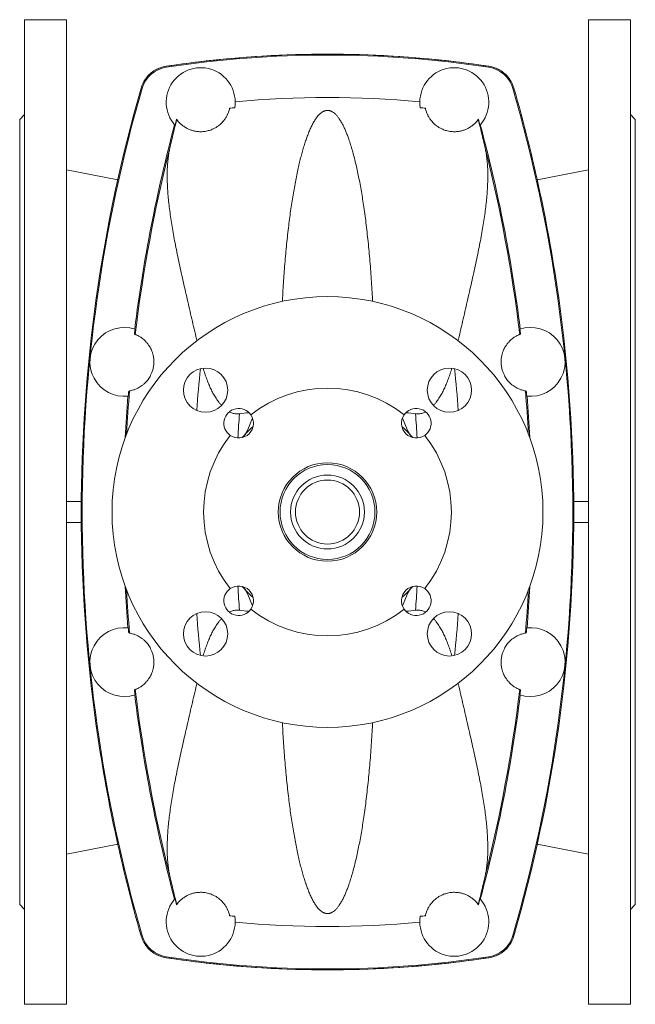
# Model space of a CAD drawing. Header units: millimetres. Extents: x -295 to 561, y 22 to 1351.
# Tile 1 of 5: x -295 to -45, y 22 to 422. Entities that reach past the tile are written whole.
import ezdxf

# ---------------------------------------------------------------- set-up
doc = ezdxf.new("R2010")
doc.units = ezdxf.units.MM

msp = doc.modelspace()

# ---------------------------------------------------------------- linework, layer by layer
at = {"color": 7, "linetype": 'Continuous', "lineweight": 15}
for p, q in [((-276.44, 421.58), (-293.44, 421.58)), ((-293.44, 21.58), (-293.44, 421.58)), ((-276.44, 421.58), (-276.44, 225.83)), ((-47.44, 421.58), (-64.44, 421.58)), ((-64.44, 421.58), (-64.44, 225.83)), ((-47.44, 421.58), (-47.44, 21.58)), ((-236, 402.65), (-236, 402.65)), ((-104.88, 402.65), (-104.88, 402.65)), ((-293.44, 383.08), (-295.44, 381.08)), ((-295.44, 62.08), (-295.44, 381.08)), ((-231.73, 381.15), (-231.68, 381.07)), ((-109.14, 381.15), (-109.2, 381.07)), ((-45.44, 381.08), (-47.44, 383.08)), ((-45.44, 381.08), (-45.44, 62.08)), ((-255.62, 356.54), (-276.44, 360.58)), ((-64.44, 360.58), (-85.26, 356.54)), ((-251.17, 270.71), (-250.83, 270.77)), ((-89.71, 270.71), (-90.05, 270.77)), ((-202.83, 255.04), (-200.88, 259.74)), ((-138.05, 255.04), (-140, 259.74)), ((-276.44, 225.83), (-276.44, 221.58)), ((-270.41, 225.83), (-276.44, 225.83)), ((-70.47, 225.83), (-64.44, 225.83)), ((-64.44, 225.83), (-64.44, 221.58)), ((-276.44, 217.33), (-276.44, 221.58)), ((-64.44, 217.33), (-64.44, 221.58)), ((-276.44, 21.58), (-276.44, 217.33)), ((-270.41, 217.33), (-276.44, 217.33)), ((-70.47, 217.33), (-64.44, 217.33)), ((-64.44, 21.58), (-64.44, 217.33)), ((-202.83, 188.12), (-200.88, 183.42)), ((-138.05, 188.12), (-140, 183.42)), ((-251.17, 172.45), (-250.83, 172.39)), ((-89.71, 172.45), (-90.05, 172.39)), ((-276.44, 82.58), (-255.62, 86.63)), ((-85.26, 86.63), (-64.44, 82.58)), ((-295.44, 62.08), (-293.44, 60.08)), ((-231.73, 62.01), (-231.68, 62.09)), ((-109.14, 62.01), (-109.2, 62.09)), ((-47.44, 60.08), (-45.44, 62.08)), ((-236, 40.52), (-236, 40.52)), ((-104.88, 40.52), (-104.88, 40.52)), ((-293.44, 21.58), (-276.44, 21.58)), ((-64.44, 21.58), (-47.44, 21.58))]:
    msp.add_line(p, q, dxfattribs=at)
at = {"color": 8, "linetype": 'Continuous', "lineweight": 0}
for p, q in [((-235.94, 402.26), (-236, 402.65)), ((-104.94, 402.26), (-104.88, 402.65)), ((-245.76, 393.64), (-246.14, 393.75)), ((-95.12, 393.64), (-94.74, 393.75)), ((-245.76, 49.52), (-246.14, 49.41)), ((-95.12, 49.52), (-94.74, 49.41)), ((-235.94, 40.9), (-236, 40.52)), ((-104.94, 40.9), (-104.88, 40.52))]:
    msp.add_line(p, q, dxfattribs=at)
at = {"color": 7, "linetype": 'Continuous', "lineweight": 15, "flags": 128}
for points in [[(-248.51, 293.73), (-248.7, 293.81), (-248.83, 293.86)], [(-92.37, 293.73), (-92.18, 293.81), (-92.05, 293.86)], [(-248.51, 149.43), (-248.7, 149.36), (-248.83, 149.31)], [(-92.37, 149.43), (-92.18, 149.36), (-92.05, 149.31)]]:
    msp.add_lwpolyline(points, dxfattribs=at)
at = {"color": 7, "linetype": 'Continuous', "lineweight": 15}
for centre, radius in [((-170.44, 221.58), 87.5), ((-219.94, 271.08), 9), ((-120.94, 271.08), 9), ((-170.44, 221.58), 20), ((-170.44, 221.58), 19.27), ((-170.44, 221.58), 15), ((-170.44, 221.58), 13), ((-219.94, 172.08), 9), ((-120.94, 172.08), 9)]:
    msp.add_circle(centre, radius, dxfattribs=at)
for centre, radius, start, end in [((-170.44, -30.42), 438, 90, 98.608), ((-170.44, -30.42), 437.61, 81.392, 98.608), ((-170.44, -30.42), 438, 81.392, 90), ((-234.12, 390.29), 12.11, 98.608, 163.9309), ((-234.12, 390.29), 12.5, 98.608, 120.4972), ((-221.94, 388.08), 14, 350.739, 221.7528), ((-118.94, 388.08), 14, 318.2472, 189.261), ((-106.75, 390.29), 12.11, 16.0691, 81.392), ((-106.75, 390.29), 12.5, 59.5028, 81.392), ((351.56, 221.58), 621.61, 163.93095, 196.06905), ((-692.44, 221.58), 621.61, 343.93095, 16.06905), ((-170.44, -30.42), 420.37, 84.8819, 95.1181), ((-170.44, -30.42), 417.95, 95.1728, 95.4577), ((-170.44, -30.42), 417.95, 84.5423, 84.8272), ((351.56, 221.58), 604.73, 164.70029, 164.93504), ((-692.44, 221.58), 604.73, 15.06496, 15.29971), ((351.56, 221.58), 604.88, 164.92569, 172.9393), ((-692.44, 221.58), 604.88, 7.0607, 15.07431), ((-252.94, 282.58), 14, 71.8774, 276.5981), ((-87.94, 282.58), 14, 263.4019, 108.1226), ((351.56, 221.58), 604.73, 172.94198, 173.13576), ((-692.44, 221.58), 604.73, 6.86424, 7.05802), ((351.56, 221.58), 604.88, 175.53628, 177.13787), ((351.56, 221.58), 604.73, 175.33983, 175.53361), ((-170.44, 221.58), 50.3, 51.745, 128.255), ((-692.44, 221.58), 604.73, 4.46639, 4.66017), ((-692.44, 221.58), 604.88, 2.86213, 4.46372), ((-206.5, 257.64), 6, 34.9394, 235.0606), ((-206.5, 257.64), 6, 235.0606, 34.9394), ((-170.44, -30.42), 294.07, 96.218, 96.986), ((-134.38, 257.64), 6, 145.0606, 304.9394), ((-134.38, 257.64), 6, 304.9394, 145.0606), ((-170.44, -30.42), 294.07, 83.014, 83.782), ((-170.44, 221.58), 46, 131.0759, 138.9241), ((-170.44, 221.58), 46, 41.0759, 48.9241), ((-170.44, 221.58), 50.3, 141.745, 218.255), ((-210.22, 258.1), 8, 317.4472, 337.5), ((-130.66, 258.1), 8, 202.5, 222.5528), ((-170.44, 221.58), 50.3, 321.745, 38.255), ((351.56, 221.58), 604.88, 182.86213, 184.46372), ((-206.5, 185.52), 6, 124.9394, 325.0606), ((-206.5, 185.52), 6, 325.0606, 124.9394), ((-170.44, 221.58), 46, 221.0759, 228.9241), ((-210.22, 185.06), 8, 22.5, 42.5528), ((-134.38, 185.52), 6, 55.0606, 214.9394), ((-170.44, 221.58), 46, 311.0759, 318.9241), ((-134.38, 185.52), 6, 214.9394, 55.0606), ((-130.66, 185.06), 8, 137.4472, 157.5), ((-692.44, 221.58), 604.88, 355.53628, 357.13787), ((-170.44, 473.58), 294.07, 263.014, 263.782), ((-170.44, 221.58), 50.3, 231.745, 308.255), ((-170.44, 473.58), 294.07, 276.218, 276.986), ((-252.94, 160.58), 14, 83.4019, 288.1226), ((351.56, 221.58), 604.73, 184.46639, 184.66017), ((-87.94, 160.58), 14, 251.8774, 96.5981), ((-692.44, 221.58), 604.73, 355.33983, 355.53361), ((351.56, 221.58), 604.73, 186.86424, 187.05802), ((-692.44, 221.58), 604.73, 352.94198, 353.13576), ((351.56, 221.58), 604.88, 187.0607, 195.07431), ((-692.44, 221.58), 604.88, 344.92569, 352.9393), ((-221.94, 55.08), 14, 138.2472, 9.261), ((351.56, 221.58), 604.73, 195.06496, 195.29971), ((-118.94, 55.08), 14, 170.739, 41.7528), ((-692.44, 221.58), 604.73, 344.70029, 344.93504), ((-170.44, 473.58), 417.95, 264.5423, 264.8272), ((-170.44, 473.58), 417.95, 275.1728, 275.4577), ((-170.44, 473.58), 420.37, 264.8819, 275.1181), ((-234.12, 52.87), 12.11, 196.0691, 261.392), ((-106.75, 52.87), 12.11, 278.608, 343.9309), ((-234.12, 52.87), 12.5, 239.5028, 261.392), ((-170.44, 473.58), 438, 261.392, 270), ((-170.44, 473.58), 437.61, 261.392, 278.608), ((-170.44, 473.58), 438, 270, 278.608), ((-106.75, 52.87), 12.5, 278.608, 300.4972)]:
    msp.add_arc(centre, radius, start, end, dxfattribs=at)
at = {"color": 8, "linetype": 'Continuous', "lineweight": 0}
for centre, radius, start, end in [((351.56, 221.58), 604.39, 165.79517, 173.14362), ((-692.44, 221.58), 604.39, 6.85638, 14.20483), ((351.56, 221.58), 576.58, 174.20277, 175.89714), ((-692.44, 221.58), 576.58, 4.10286, 5.79723), ((351.56, 221.58), 604.39, 175.33197, 176.9954), ((-692.44, 221.58), 604.39, 3.0046, 4.66803), ((351.56, 221.58), 559.19, 175.91, 176.9174), ((-692.44, 221.58), 559.19, 3.0826, 4.09), ((351.56, 221.58), 604.39, 183.0046, 184.66803), ((351.56, 221.58), 559.19, 183.0826, 184.09), ((-692.44, 221.58), 559.19, 355.91, 356.9174), ((-692.44, 221.58), 604.39, 355.33197, 356.9954), ((351.56, 221.58), 576.58, 184.10286, 185.79723), ((-692.44, 221.58), 576.58, 354.20277, 355.89714), ((351.56, 221.58), 604.39, 186.85638, 194.20483), ((-692.44, 221.58), 604.39, 345.79517, 353.14362)]:
    msp.add_arc(centre, radius, start, end, dxfattribs=at)
at = {"color": 7, "linetype": 'Continuous', "lineweight": 15}
for points, knots in [([(-236, 402.65), (-231.52, 403.33), (-227.03, 403.93), (-205.26, 406.54), (-187.86, 407.58), (-170.44, 407.58)], [0.7420073, 0.7420073, 0.7420073, 0.7420073, 0.7952181, 0.7952181, 1, 1, 1, 1]), ([(-104.88, 402.65), (-109.36, 403.33), (-113.84, 403.93), (-135.62, 406.54), (-153.02, 407.58), (-170.44, 407.58)], [0.7420073, 0.7420073, 0.7420073, 0.7420073, 0.7952181, 0.7952181, 1, 1, 1, 1]), ([(-246.14, 393.75), (-245.77, 395.01), (-245.22, 396.18), (-244.35, 397.49), (-244.17, 397.74), (-243.98, 397.98)], [0.68461516, 0.68461516, 0.68461516, 0.68461516, 0.7000316, 0.7000316, 0.70373851, 0.70373851, 0.70373851, 0.70373851]), ([(-70.44, 221.58), (-70.44, 250.66), (-72.48, 279.73), (-80.61, 337.31), (-86.69, 365.81), (-94.74, 393.75)], [0, 0, 0, 0, 0.5, 0.5, 1, 1, 1, 1]), ([(-210.19, 385.64), (-210.29, 385.16), (-210.43, 384.63), (-210.74, 383.76), (-210.86, 383.45), (-211.16, 382.8), (-211.32, 382.47), (-211.72, 381.77), (-211.95, 381.41), (-212.5, 380.66), (-212.81, 380.27), (-213.38, 379.66), (-213.59, 379.46), (-214.04, 379.04), (-214.29, 378.83), (-214.83, 378.41), (-215.12, 378.2), (-215.79, 377.77), (-216.15, 377.56), (-216.98, 377.15), (-217.44, 376.94), (-218.2, 376.67), (-218.47, 376.59), (-219.04, 376.43), (-219.34, 376.36), (-219.96, 376.24), (-220.27, 376.19), (-220.91, 376.12), (-221.23, 376.1), (-221.85, 376.08), (-222.15, 376.08), (-222.73, 376.1), (-223.01, 376.13), (-223.54, 376.19), (-223.79, 376.22), (-224.28, 376.31), (-224.5, 376.36), (-224.94, 376.46), (-225.15, 376.52), (-225.55, 376.63), (-225.74, 376.7), (-226.28, 376.89), (-226.62, 377.03), (-227.23, 377.31), (-227.51, 377.45), (-228.3, 377.89), (-228.76, 378.2), (-229.56, 378.8), (-229.9, 379.1), (-230.83, 379.98), (-231.3, 380.54), (-231.68, 381.07)], [0, 0, 0, 0, 0.125, 0.125, 0.1875, 0.1875, 0.25, 0.25, 0.3125, 0.3125, 0.375, 0.375, 0.40625, 0.40625, 0.4375, 0.4375, 0.46875, 0.46875, 0.5, 0.5, 0.53125, 0.53125, 0.546875, 0.546875, 0.5625, 0.5625, 0.578125, 0.578125, 0.59375, 0.59375, 0.609375, 0.609375, 0.625, 0.625, 0.640625, 0.640625, 0.65625, 0.65625, 0.671875, 0.671875, 0.6875, 0.6875, 0.71875, 0.71875, 0.75, 0.75, 0.8125, 0.8125, 0.875, 0.875, 1, 1, 1, 1]), ([(-152.12, 307.12), (-152.17, 308.02), (-152.28, 310.36), (-152.51, 314.09), (-152.8, 318.3), (-153.12, 322.44), (-153.47, 326.49), (-153.85, 330.46), (-154.26, 334.34), (-154.7, 338.13), (-155.17, 341.82), (-155.66, 345.31), (-156.16, 348.63), (-156.68, 351.78), (-157.22, 354.81), (-157.79, 357.74), (-158.38, 360.57), (-159, 363.3), (-159.65, 365.92), (-160.33, 368.43), (-161.04, 370.8), (-161.72, 372.87), (-162.37, 374.65), (-162.98, 376.19), (-163.62, 377.65), (-164.3, 379.04), (-165.03, 380.35), (-165.77, 381.48), (-166.41, 382.32), (-166.92, 382.89), (-167.38, 383.35), (-167.9, 383.79), (-168.41, 384.13), (-168.8, 384.33), (-169.07, 384.46), (-169.36, 384.56), (-169.65, 384.64), (-169.93, 384.7), (-170.17, 384.72), (-170.41, 384.73), (-170.73, 384.72), (-171.05, 384.68), (-171.32, 384.62), (-171.6, 384.53), (-171.88, 384.43), (-172.26, 384.25), (-172.75, 383.95), (-173.31, 383.53), (-173.84, 383.02), (-174.39, 382.41), (-174.98, 381.66), (-175.68, 380.61), (-176.44, 379.31), (-177.23, 377.73), (-177.97, 376.04), (-178.66, 374.25), (-179.33, 372.36), (-179.98, 370.35), (-180.6, 368.22), (-181.2, 366), (-181.78, 363.68), (-182.36, 361.19), (-182.93, 358.51), (-183.5, 355.63), (-184.04, 352.65), (-184.56, 349.55), (-185.06, 346.35), (-185.54, 343.05), (-185.99, 339.64), (-186.42, 336.08), (-186.83, 332.36), (-187.22, 328.47), (-187.59, 324.48), (-187.91, 320.5), (-188.2, 316.55), (-188.46, 312.63), (-188.64, 309.49), (-188.73, 307.63), (-188.76, 307.13)], [0, 0, 0, 0, 0.01166, 0.030517, 0.049683, 0.068856, 0.08803, 0.107195, 0.126629, 0.146072, 0.165514, 0.184949, 0.203245, 0.221551, 0.239861, 0.258168, 0.276464, 0.295125, 0.313799, 0.332476, 0.351149, 0.369811, 0.383913, 0.398017, 0.412119, 0.42629, 0.440464, 0.454633, 0.465628, 0.471134, 0.476639, 0.484106, 0.489287, 0.491464, 0.493651, 0.495255, 0.496882, 0.498305, 0.499014, 0.49975, 0.500987, 0.502416, 0.503678, 0.504971, 0.507098, 0.509228, 0.513579, 0.520367, 0.527164, 0.53396, 0.544251, 0.554543, 0.570817, 0.5871, 0.603387, 0.619673, 0.635949, 0.6525, 0.669058, 0.685619, 0.702177, 0.718728, 0.736911, 0.755102, 0.773292, 0.791476, 0.809659, 0.82785, 0.84604, 0.864224, 0.883343, 0.90247, 0.921597, 0.940716, 0.958297, 0.975884, 0.993471, 1, 1, 1, 1]), ([(-130.69, 385.64), (-130.59, 385.16), (-130.45, 384.63), (-130.14, 383.76), (-130.01, 383.45), (-129.72, 382.8), (-129.55, 382.47), (-129.15, 381.77), (-128.92, 381.41), (-128.38, 380.66), (-128.06, 380.27), (-127.49, 379.66), (-127.29, 379.46), (-126.83, 379.04), (-126.59, 378.83), (-126.05, 378.41), (-125.75, 378.2), (-125.09, 377.77), (-124.72, 377.56), (-123.9, 377.15), (-123.44, 376.94), (-122.67, 376.67), (-122.41, 376.59), (-121.84, 376.43), (-121.53, 376.36), (-120.92, 376.24), (-120.6, 376.19), (-119.97, 376.12), (-119.65, 376.1), (-119.03, 376.08), (-118.73, 376.08), (-118.15, 376.1), (-117.87, 376.13), (-117.34, 376.19), (-117.08, 376.22), (-116.6, 376.31), (-116.37, 376.36), (-115.94, 376.46), (-115.73, 376.52), (-115.33, 376.63), (-115.14, 376.7), (-114.59, 376.89), (-114.26, 377.03), (-113.65, 377.31), (-113.37, 377.45), (-112.57, 377.89), (-112.12, 378.2), (-111.32, 378.8), (-110.97, 379.1), (-110.05, 379.98), (-109.58, 380.54), (-109.2, 381.07)], [0, 0, 0, 0, 0.125, 0.125, 0.1875, 0.1875, 0.25, 0.25, 0.3125, 0.3125, 0.375, 0.375, 0.40625, 0.40625, 0.4375, 0.4375, 0.46875, 0.46875, 0.5, 0.5, 0.53125, 0.53125, 0.546875, 0.546875, 0.5625, 0.5625, 0.578125, 0.578125, 0.59375, 0.59375, 0.609375, 0.609375, 0.625, 0.625, 0.640625, 0.640625, 0.65625, 0.65625, 0.671875, 0.671875, 0.6875, 0.6875, 0.71875, 0.71875, 0.75, 0.75, 0.8125, 0.8125, 0.875, 0.875, 1, 1, 1, 1]), ([(-234.35, 369.89), (-233.79, 372.27), (-233.29, 374.39), (-232.39, 378.11), (-232, 379.72), (-231.68, 381.07)], [0, 0, 0, 0, 0.5, 0.5, 1, 1, 1, 1]), ([(-106.52, 369.89), (-107.08, 372.27), (-107.59, 374.39), (-108.49, 378.11), (-108.88, 379.72), (-109.2, 381.07)], [0, 0, 0, 0, 0.5, 0.5, 1, 1, 1, 1]), ([(-223.48, 291.14), (-223.53, 291.36), (-223.9, 292.99), (-224.59, 295.96), (-225.54, 300.06), (-226.48, 304.09), (-227.4, 308.05), (-228.3, 311.94), (-229.18, 315.81), (-230.04, 319.67), (-230.86, 323.51), (-231.64, 327.26), (-232.35, 330.86), (-232.99, 334.31), (-233.57, 337.63), (-234.07, 340.85), (-234.51, 343.98), (-234.88, 347.03), (-235.17, 349.97), (-235.39, 352.82), (-235.52, 355.63), (-235.56, 358.38), (-235.5, 361.08), (-235.34, 363.65), (-235.08, 365.96), (-234.76, 368.05), (-234.49, 369.28), (-234.35, 369.89)], [0, 0, 0, 0, 0.00632, 0.047388, 0.088442, 0.129495, 0.170563, 0.211632, 0.252684, 0.295772, 0.338878, 0.381983, 0.42507, 0.466132, 0.507212, 0.54829, 0.589352, 0.630421, 0.671507, 0.712594, 0.753661, 0.797159, 0.84068, 0.884201, 0.927698, 0.963835, 1, 1, 1, 1]), ([(-117.39, 291.15), (-117.34, 291.36), (-116.97, 292.99), (-116.28, 295.96), (-115.33, 300.06), (-114.39, 304.09), (-113.47, 308.05), (-112.58, 311.94), (-111.7, 315.81), (-110.84, 319.67), (-110.01, 323.51), (-109.24, 327.26), (-108.53, 330.86), (-107.88, 334.31), (-107.31, 337.63), (-106.8, 340.85), (-106.36, 343.98), (-105.99, 347.03), (-105.7, 349.97), (-105.49, 352.82), (-105.36, 355.63), (-105.32, 358.38), (-105.37, 361.08), (-105.54, 363.65), (-105.79, 365.96), (-106.12, 368.05), (-106.39, 369.28), (-106.52, 369.89)], [0, 0, 0, 0, 0.006274, 0.047345, 0.0884, 0.129455, 0.170525, 0.211596, 0.25265, 0.29574, 0.338848, 0.381955, 0.425044, 0.466108, 0.507189, 0.54827, 0.589333, 0.630404, 0.671492, 0.712581, 0.75365, 0.79715, 0.840673, 0.884196, 0.927695, 0.963833, 1, 1, 1, 1]), ([(-250.83, 270.77), (-250.81, 270.77), (-250.74, 270.78), (-250.49, 270.83), (-250.32, 270.87), (-249.87, 270.98), (-249.59, 271.05), (-248.93, 271.27), (-248.54, 271.41), (-247.67, 271.79), (-247.18, 272.03), (-246.37, 272.54), (-246.08, 272.73), (-245.49, 273.17), (-245.18, 273.42), (-244.53, 274.01), (-244.19, 274.35), (-243.5, 275.15), (-243.15, 275.61), (-242.61, 276.46), (-242.43, 276.78), (-242.08, 277.47), (-241.9, 277.85), (-241.65, 278.49), (-241.57, 278.72), (-241.42, 279.21), (-241.35, 279.46), (-241.22, 279.99), (-241.16, 280.27), (-241.06, 280.84), (-241.02, 281.13), (-240.96, 281.73), (-240.95, 282.02), (-240.93, 282.6), (-240.94, 282.89), (-240.97, 283.43), (-240.99, 283.69), (-241.04, 284.18), (-241.08, 284.42), (-241.2, 285.1), (-241.29, 285.5), (-241.45, 286.06), (-241.51, 286.24), (-241.62, 286.58), (-241.68, 286.74), (-241.98, 287.51), (-242.23, 288.03), (-242.62, 288.72), (-242.75, 288.93), (-243.01, 289.33), (-243.14, 289.52), (-243.53, 290.04), (-243.78, 290.35), (-244.28, 290.89), (-244.51, 291.13), (-245.21, 291.78), (-245.63, 292.11), (-246.4, 292.66), (-246.75, 292.87), (-247.35, 293.21), (-247.61, 293.34), (-248.03, 293.54), (-248.19, 293.61), (-248.42, 293.7), (-248.49, 293.73), (-248.51, 293.73)], [0, 0, 0, 0, 0.0625, 0.0625, 0.125, 0.125, 0.1875, 0.1875, 0.25, 0.25, 0.3125, 0.3125, 0.34375, 0.34375, 0.375, 0.375, 0.40625, 0.40625, 0.4375, 0.4375, 0.453125, 0.453125, 0.46875, 0.46875, 0.476562, 0.476562, 0.484375, 0.484375, 0.492187, 0.492187, 0.5, 0.5, 0.507812, 0.507812, 0.515625, 0.515625, 0.523437, 0.523437, 0.53125, 0.53125, 0.546875, 0.546875, 0.554687, 0.554687, 0.5625, 0.5625, 0.59375, 0.59375, 0.609375, 0.609375, 0.625, 0.625, 0.65625, 0.65625, 0.6875, 0.6875, 0.75, 0.75, 0.8125, 0.8125, 0.875, 0.875, 0.9375, 0.9375, 1, 1, 1, 1]), ([(-90.05, 270.77), (-90.07, 270.77), (-90.14, 270.78), (-90.39, 270.83), (-90.56, 270.87), (-91.01, 270.98), (-91.29, 271.05), (-91.95, 271.27), (-92.34, 271.41), (-93.21, 271.79), (-93.7, 272.03), (-94.51, 272.54), (-94.79, 272.73), (-95.39, 273.17), (-95.7, 273.42), (-96.35, 274.01), (-96.68, 274.35), (-97.37, 275.15), (-97.73, 275.61), (-98.27, 276.46), (-98.45, 276.78), (-98.8, 277.47), (-98.97, 277.85), (-99.22, 278.49), (-99.3, 278.72), (-99.46, 279.21), (-99.53, 279.46), (-99.66, 279.99), (-99.72, 280.27), (-99.81, 280.84), (-99.85, 281.13), (-99.91, 281.73), (-99.93, 282.02), (-99.94, 282.6), (-99.94, 282.89), (-99.91, 283.43), (-99.89, 283.69), (-99.83, 284.18), (-99.8, 284.42), (-99.68, 285.1), (-99.58, 285.5), (-99.43, 286.06), (-99.37, 286.24), (-99.26, 286.58), (-99.2, 286.74), (-98.9, 287.51), (-98.64, 288.03), (-98.26, 288.72), (-98.13, 288.93), (-97.86, 289.33), (-97.73, 289.52), (-97.35, 290.04), (-97.09, 290.35), (-96.6, 290.89), (-96.36, 291.13), (-95.67, 291.78), (-95.24, 292.11), (-94.47, 292.66), (-94.13, 292.87), (-93.52, 293.21), (-93.26, 293.34), (-92.84, 293.54), (-92.68, 293.61), (-92.45, 293.7), (-92.38, 293.73), (-92.37, 293.73)], [0, 0, 0, 0, 0.0625, 0.0625, 0.125, 0.125, 0.1875, 0.1875, 0.25, 0.25, 0.3125, 0.3125, 0.34375, 0.34375, 0.375, 0.375, 0.40625, 0.40625, 0.4375, 0.4375, 0.453125, 0.453125, 0.46875, 0.46875, 0.476562, 0.476562, 0.484375, 0.484375, 0.492187, 0.492187, 0.5, 0.5, 0.507812, 0.507812, 0.515625, 0.515625, 0.523437, 0.523437, 0.53125, 0.53125, 0.546875, 0.546875, 0.554687, 0.554687, 0.5625, 0.5625, 0.59375, 0.59375, 0.609375, 0.609375, 0.625, 0.625, 0.65625, 0.65625, 0.6875, 0.6875, 0.75, 0.75, 0.8125, 0.8125, 0.875, 0.875, 0.9375, 0.9375, 1, 1, 1, 1]), ([(-213.47, 264.83), (-213.61, 264.98), (-214, 265.4), (-214.76, 266.37), (-215.73, 267.75), (-216.73, 269.43), (-217.63, 271.16), (-218.43, 272.92), (-219.2, 274.82), (-219.93, 276.83), (-220.51, 278.6), (-220.8, 279.67), (-220.89, 280.02)], [0, 0, 0, 0, 0.034508, 0.098313, 0.211596, 0.32513, 0.438918, 0.552762, 0.666307, 0.800474, 0.934745, 1, 1, 1, 1]), ([(-127.4, 264.84), (-127.26, 264.98), (-126.87, 265.41), (-126.12, 266.37), (-125.15, 267.75), (-124.15, 269.43), (-123.25, 271.16), (-122.44, 272.92), (-121.67, 274.82), (-120.94, 276.83), (-120.37, 278.6), (-120.08, 279.66), (-119.99, 280.01)], [0, 0, 0, 0, 0.034244, 0.098108, 0.211495, 0.325134, 0.439026, 0.552975, 0.666624, 0.800916, 0.935309, 1, 1, 1, 1]), ([(-206.2, 261.46), (-206.4, 261.45), (-206.84, 261.4), (-207.55, 261.42), (-208.32, 261.53), (-209.1, 261.74), (-209.77, 261.99), (-210.16, 262.2), (-210.29, 262.27)], [0, 0, 0, 0, 0.135425, 0.316598, 0.498486, 0.679759, 0.893521, 1, 1, 1, 1]), ([(-134.67, 261.46), (-134.48, 261.45), (-134.03, 261.4), (-133.32, 261.42), (-132.56, 261.53), (-131.77, 261.74), (-131.11, 261.99), (-130.72, 262.2), (-130.59, 262.27)], [0, 0, 0, 0, 0.135521, 0.316824, 0.498843, 0.680245, 0.89416, 1, 1, 1, 1]), ([(-270.44, 221.58), (-270.44, 192.51), (-268.4, 163.43), (-260.27, 105.86), (-254.18, 77.35), (-246.14, 49.41)], [0, 0, 0, 0, 0.5, 0.5, 1, 1, 1, 1]), ([(-206.2, 181.7), (-206.4, 181.72), (-206.84, 181.76), (-207.55, 181.74), (-208.32, 181.63), (-209.1, 181.42), (-209.77, 181.18), (-210.16, 180.96), (-210.29, 180.89)], [0, 0, 0, 0, 0.135425, 0.316598, 0.498486, 0.679759, 0.893521, 1, 1, 1, 1]), ([(-134.67, 181.7), (-134.48, 181.72), (-134.03, 181.76), (-133.32, 181.74), (-132.56, 181.63), (-131.77, 181.42), (-131.11, 181.18), (-130.72, 180.96), (-130.59, 180.89)], [0, 0, 0, 0, 0.135521, 0.316824, 0.498843, 0.680245, 0.89416, 1, 1, 1, 1]), ([(-213.48, 178.32), (-213.62, 178.18), (-214, 177.76), (-214.76, 176.79), (-215.73, 175.42), (-216.73, 173.73), (-217.63, 172), (-218.43, 170.24), (-219.2, 168.35), (-219.93, 166.33), (-220.51, 164.56), (-220.8, 163.5), (-220.89, 163.16)], [0, 0, 0, 0, 0.0340615, 0.0979366, 0.2113446, 0.3250032, 0.438916, 0.552886, 0.6665554, 0.800871, 0.935289, 1, 1, 1, 1]), ([(-127.41, 178.34), (-127.27, 178.19), (-126.88, 177.76), (-126.12, 176.79), (-125.15, 175.42), (-124.15, 173.73), (-123.25, 172), (-122.44, 170.24), (-121.67, 168.35), (-120.94, 166.33), (-120.37, 164.56), (-120.08, 163.49), (-119.98, 163.14)], [0, 0, 0, 0, 0.034942, 0.098712, 0.211934, 0.325405, 0.439131, 0.552913, 0.666396, 0.800491, 0.934688, 1, 1, 1, 1]), ([(-250.83, 172.39), (-250.81, 172.39), (-250.74, 172.38), (-250.49, 172.33), (-250.32, 172.29), (-249.87, 172.18), (-249.59, 172.11), (-248.93, 171.9), (-248.54, 171.76), (-247.67, 171.37), (-247.18, 171.13), (-246.37, 170.63), (-246.08, 170.44), (-245.49, 170), (-245.18, 169.75), (-244.53, 169.15), (-244.19, 168.82), (-243.5, 168.02), (-243.15, 167.56), (-242.61, 166.7), (-242.43, 166.39), (-242.08, 165.7), (-241.9, 165.32), (-241.65, 164.67), (-241.57, 164.44), (-241.42, 163.96), (-241.35, 163.71), (-241.22, 163.17), (-241.16, 162.89), (-241.06, 162.32), (-241.02, 162.03), (-240.96, 161.43), (-240.95, 161.14), (-240.93, 160.56), (-240.94, 160.28), (-240.97, 159.74), (-240.99, 159.48), (-241.04, 158.98), (-241.08, 158.74), (-241.2, 158.07), (-241.29, 157.66), (-241.45, 157.11), (-241.51, 156.93), (-241.62, 156.59), (-241.68, 156.42), (-241.98, 155.65), (-242.23, 155.13), (-242.62, 154.45), (-242.75, 154.23), (-243.01, 153.83), (-243.14, 153.65), (-243.53, 153.12), (-243.78, 152.82), (-244.28, 152.27), (-244.51, 152.03), (-245.21, 151.38), (-245.63, 151.05), (-246.4, 150.51), (-246.75, 150.29), (-247.35, 149.95), (-247.61, 149.83), (-248.03, 149.63), (-248.19, 149.56), (-248.42, 149.46), (-248.49, 149.44), (-248.51, 149.43)], [0, 0, 0, 0, 0.0625, 0.0625, 0.125, 0.125, 0.1875, 0.1875, 0.25, 0.25, 0.3125, 0.3125, 0.34375, 0.34375, 0.375, 0.375, 0.40625, 0.40625, 0.4375, 0.4375, 0.453125, 0.453125, 0.46875, 0.46875, 0.476562, 0.476562, 0.484375, 0.484375, 0.492187, 0.492187, 0.5, 0.5, 0.507812, 0.507812, 0.515625, 0.515625, 0.523437, 0.523437, 0.53125, 0.53125, 0.546875, 0.546875, 0.554687, 0.554687, 0.5625, 0.5625, 0.59375, 0.59375, 0.609375, 0.609375, 0.625, 0.625, 0.65625, 0.65625, 0.6875, 0.6875, 0.75, 0.75, 0.8125, 0.8125, 0.875, 0.875, 0.9375, 0.9375, 1, 1, 1, 1]), ([(-90.05, 172.39), (-90.07, 172.39), (-90.14, 172.38), (-90.39, 172.33), (-90.56, 172.29), (-91.01, 172.18), (-91.29, 172.11), (-91.95, 171.9), (-92.34, 171.76), (-93.21, 171.37), (-93.7, 171.13), (-94.51, 170.63), (-94.79, 170.44), (-95.39, 170), (-95.7, 169.75), (-96.35, 169.15), (-96.68, 168.82), (-97.37, 168.02), (-97.73, 167.56), (-98.27, 166.7), (-98.45, 166.39), (-98.8, 165.7), (-98.97, 165.32), (-99.22, 164.67), (-99.3, 164.44), (-99.46, 163.96), (-99.53, 163.71), (-99.66, 163.17), (-99.72, 162.89), (-99.81, 162.32), (-99.85, 162.03), (-99.91, 161.43), (-99.93, 161.14), (-99.94, 160.56), (-99.94, 160.28), (-99.91, 159.74), (-99.89, 159.48), (-99.83, 158.98), (-99.8, 158.74), (-99.68, 158.07), (-99.58, 157.66), (-99.43, 157.11), (-99.37, 156.93), (-99.26, 156.59), (-99.2, 156.42), (-98.9, 155.65), (-98.64, 155.13), (-98.26, 154.45), (-98.13, 154.23), (-97.86, 153.83), (-97.73, 153.65), (-97.35, 153.12), (-97.09, 152.82), (-96.6, 152.27), (-96.36, 152.03), (-95.67, 151.38), (-95.24, 151.05), (-94.47, 150.51), (-94.13, 150.29), (-93.52, 149.95), (-93.26, 149.83), (-92.84, 149.63), (-92.68, 149.56), (-92.45, 149.46), (-92.38, 149.44), (-92.37, 149.43)], [0, 0, 0, 0, 0.0625, 0.0625, 0.125, 0.125, 0.1875, 0.1875, 0.25, 0.25, 0.3125, 0.3125, 0.34375, 0.34375, 0.375, 0.375, 0.40625, 0.40625, 0.4375, 0.4375, 0.453125, 0.453125, 0.46875, 0.46875, 0.476562, 0.476562, 0.484375, 0.484375, 0.492187, 0.492187, 0.5, 0.5, 0.507812, 0.507812, 0.515625, 0.515625, 0.523437, 0.523437, 0.53125, 0.53125, 0.546875, 0.546875, 0.554687, 0.554687, 0.5625, 0.5625, 0.59375, 0.59375, 0.609375, 0.609375, 0.625, 0.625, 0.65625, 0.65625, 0.6875, 0.6875, 0.75, 0.75, 0.8125, 0.8125, 0.875, 0.875, 0.9375, 0.9375, 1, 1, 1, 1]), ([(-223.48, 152.02), (-223.53, 151.8), (-223.9, 150.18), (-224.59, 147.2), (-225.54, 143.1), (-226.48, 139.07), (-227.4, 135.11), (-228.3, 131.23), (-229.18, 127.35), (-230.04, 123.49), (-230.86, 119.65), (-231.64, 115.91), (-232.35, 112.31), (-232.99, 108.85), (-233.57, 105.54), (-234.07, 102.31), (-234.51, 99.18), (-234.88, 96.14), (-235.17, 93.19), (-235.39, 90.34), (-235.52, 87.53), (-235.56, 84.78), (-235.5, 82.09), (-235.34, 79.51), (-235.08, 77.2), (-234.76, 75.11), (-234.49, 73.89), (-234.35, 73.27)], [0, 0, 0, 0, 0.006287, 0.047357, 0.088411, 0.129466, 0.170536, 0.211605, 0.25266, 0.295749, 0.338856, 0.381963, 0.425051, 0.466115, 0.507195, 0.548275, 0.589338, 0.630408, 0.671496, 0.712584, 0.753653, 0.797152, 0.840675, 0.884197, 0.927696, 0.963834, 1, 1, 1, 1]), ([(-117.39, 152.01), (-117.34, 151.79), (-116.97, 150.17), (-116.28, 147.2), (-115.33, 143.1), (-114.39, 139.07), (-113.47, 135.11), (-112.58, 131.23), (-111.7, 127.35), (-110.84, 123.49), (-110.01, 119.65), (-109.24, 115.91), (-108.53, 112.31), (-107.88, 108.85), (-107.31, 105.54), (-106.8, 102.31), (-106.36, 99.18), (-105.99, 96.14), (-105.7, 93.19), (-105.49, 90.34), (-105.36, 87.53), (-105.32, 84.78), (-105.37, 82.09), (-105.54, 79.51), (-105.79, 77.2), (-106.12, 75.11), (-106.39, 73.89), (-106.52, 73.27)], [0, 0, 0, 0, 0.00617, 0.047244, 0.088304, 0.129363, 0.170438, 0.211513, 0.252572, 0.295666, 0.338778, 0.38189, 0.424983, 0.466052, 0.507137, 0.548222, 0.58929, 0.630365, 0.671458, 0.71255, 0.753624, 0.797128, 0.840656, 0.884184, 0.927687, 0.96383, 1, 1, 1, 1]), ([(-152.12, 136.04), (-152.17, 135.15), (-152.28, 132.8), (-152.51, 129.08), (-152.8, 124.86), (-153.12, 120.72), (-153.47, 116.67), (-153.85, 112.7), (-154.26, 108.82), (-154.7, 105.03), (-155.17, 101.35), (-155.66, 97.85), (-156.16, 94.53), (-156.68, 91.39), (-157.22, 88.35), (-157.79, 85.43), (-158.38, 82.6), (-159, 79.87), (-159.65, 77.24), (-160.33, 74.74), (-161.04, 72.36), (-161.72, 70.3), (-162.37, 68.51), (-162.98, 66.98), (-163.62, 65.52), (-164.3, 64.13), (-165.03, 62.82), (-165.77, 61.68), (-166.41, 60.85), (-166.92, 60.27), (-167.38, 59.81), (-167.9, 59.37), (-168.41, 59.03), (-168.8, 58.83), (-169.07, 58.71), (-169.36, 58.6), (-169.65, 58.52), (-169.93, 58.47), (-170.17, 58.44), (-170.41, 58.43), (-170.73, 58.44), (-171.05, 58.48), (-171.32, 58.55), (-171.6, 58.63), (-171.88, 58.74), (-172.26, 58.92), (-172.75, 59.21), (-173.31, 59.64), (-173.84, 60.14), (-174.39, 60.76), (-174.98, 61.5), (-175.68, 62.55), (-176.44, 63.85), (-177.23, 65.43), (-177.97, 67.12), (-178.66, 68.91), (-179.33, 70.81), (-179.98, 72.82), (-180.6, 74.94), (-181.2, 77.16), (-181.78, 79.48), (-182.36, 81.97), (-182.93, 84.65), (-183.5, 87.53), (-184.04, 90.52), (-184.56, 93.61), (-185.06, 96.81), (-185.54, 100.11), (-185.99, 103.52), (-186.42, 107.08), (-186.83, 110.81), (-187.22, 114.7), (-187.59, 118.69), (-187.91, 122.66), (-188.2, 126.61), (-188.46, 130.53), (-188.64, 133.67), (-188.73, 135.53), (-188.76, 136.02)], [0, 0, 0, 0, 0.011655, 0.030513, 0.049679, 0.068854, 0.088028, 0.107195, 0.12663, 0.146074, 0.165518, 0.184953, 0.20325, 0.221558, 0.239869, 0.258176, 0.276473, 0.295136, 0.313811, 0.332489, 0.351163, 0.369826, 0.383929, 0.398034, 0.412137, 0.426309, 0.440483, 0.454654, 0.465649, 0.471155, 0.476661, 0.484129, 0.489309, 0.491487, 0.493674, 0.495278, 0.496905, 0.498328, 0.499037, 0.499773, 0.50101, 0.502439, 0.503702, 0.504994, 0.507121, 0.509252, 0.513603, 0.520391, 0.527188, 0.533985, 0.544277, 0.554569, 0.570844, 0.587128, 0.603416, 0.619703, 0.63598, 0.652532, 0.669091, 0.685653, 0.702212, 0.718764, 0.736948, 0.75514, 0.773331, 0.791516, 0.809701, 0.827892, 0.846084, 0.864268, 0.883389, 0.902517, 0.921645, 0.940765, 0.958347, 0.975935, 0.993523, 1, 1, 1, 1]), ([(-234.35, 73.27), (-233.79, 70.89), (-233.29, 68.78), (-232.39, 65.05), (-232, 63.44), (-231.68, 62.09)], [0, 0, 0, 0, 0.5, 0.5, 1, 1, 1, 1]), ([(-106.52, 73.27), (-107.08, 70.89), (-107.59, 68.78), (-108.49, 65.05), (-108.88, 63.44), (-109.2, 62.09)], [0, 0, 0, 0, 0.5, 0.5, 1, 1, 1, 1]), ([(-210.19, 57.53), (-210.29, 58), (-210.43, 58.53), (-210.74, 59.41), (-210.86, 59.72), (-211.16, 60.36), (-211.32, 60.69), (-211.72, 61.39), (-211.95, 61.75), (-212.5, 62.51), (-212.81, 62.9), (-213.38, 63.5), (-213.59, 63.71), (-214.04, 64.12), (-214.29, 64.33), (-214.83, 64.76), (-215.12, 64.97), (-215.79, 65.39), (-216.15, 65.61), (-216.98, 66.02), (-217.44, 66.22), (-218.2, 66.49), (-218.47, 66.57), (-219.04, 66.73), (-219.34, 66.8), (-219.96, 66.92), (-220.27, 66.97), (-220.91, 67.04), (-221.23, 67.06), (-221.85, 67.09), (-222.15, 67.08), (-222.73, 67.06), (-223.01, 67.04), (-223.54, 66.98), (-223.79, 66.94), (-224.28, 66.85), (-224.5, 66.81), (-224.94, 66.7), (-225.15, 66.65), (-225.55, 66.53), (-225.74, 66.47), (-226.28, 66.27), (-226.62, 66.14), (-227.23, 65.86), (-227.51, 65.71), (-228.3, 65.27), (-228.76, 64.97), (-229.56, 64.37), (-229.9, 64.07), (-230.83, 63.19), (-231.3, 62.62), (-231.68, 62.09)], [0, 0, 0, 0, 0.125, 0.125, 0.1875, 0.1875, 0.25, 0.25, 0.3125, 0.3125, 0.375, 0.375, 0.40625, 0.40625, 0.4375, 0.4375, 0.46875, 0.46875, 0.5, 0.5, 0.53125, 0.53125, 0.546875, 0.546875, 0.5625, 0.5625, 0.578125, 0.578125, 0.59375, 0.59375, 0.609375, 0.609375, 0.625, 0.625, 0.640625, 0.640625, 0.65625, 0.65625, 0.671875, 0.671875, 0.6875, 0.6875, 0.71875, 0.71875, 0.75, 0.75, 0.8125, 0.8125, 0.875, 0.875, 1, 1, 1, 1]), ([(-130.69, 57.53), (-130.59, 58), (-130.45, 58.53), (-130.14, 59.41), (-130.01, 59.72), (-129.72, 60.36), (-129.55, 60.69), (-129.15, 61.39), (-128.92, 61.75), (-128.38, 62.51), (-128.06, 62.9), (-127.49, 63.5), (-127.29, 63.71), (-126.83, 64.12), (-126.59, 64.33), (-126.05, 64.76), (-125.75, 64.97), (-125.09, 65.39), (-124.72, 65.61), (-123.9, 66.02), (-123.44, 66.22), (-122.67, 66.49), (-122.41, 66.57), (-121.84, 66.73), (-121.53, 66.8), (-120.92, 66.92), (-120.6, 66.97), (-119.97, 67.04), (-119.65, 67.06), (-119.03, 67.09), (-118.73, 67.08), (-118.15, 67.06), (-117.87, 67.04), (-117.34, 66.98), (-117.08, 66.94), (-116.6, 66.85), (-116.37, 66.81), (-115.94, 66.7), (-115.73, 66.65), (-115.33, 66.53), (-115.14, 66.47), (-114.59, 66.27), (-114.26, 66.14), (-113.65, 65.86), (-113.37, 65.71), (-112.57, 65.27), (-112.12, 64.97), (-111.32, 64.37), (-110.97, 64.07), (-110.05, 63.19), (-109.58, 62.62), (-109.2, 62.09)], [0, 0, 0, 0, 0.125, 0.125, 0.1875, 0.1875, 0.25, 0.25, 0.3125, 0.3125, 0.375, 0.375, 0.40625, 0.40625, 0.4375, 0.4375, 0.46875, 0.46875, 0.5, 0.5, 0.53125, 0.53125, 0.546875, 0.546875, 0.5625, 0.5625, 0.578125, 0.578125, 0.59375, 0.59375, 0.609375, 0.609375, 0.625, 0.625, 0.640625, 0.640625, 0.65625, 0.65625, 0.671875, 0.671875, 0.6875, 0.6875, 0.71875, 0.71875, 0.75, 0.75, 0.8125, 0.8125, 0.875, 0.875, 1, 1, 1, 1]), ([(-94.74, 49.41), (-95.1, 48.15), (-95.65, 46.98), (-96.53, 45.67), (-96.71, 45.43), (-96.9, 45.19)], [0.68461514, 0.68461514, 0.68461514, 0.68461514, 0.7000316, 0.7000316, 0.70373851, 0.70373851, 0.70373851, 0.70373851]), ([(-236, 40.52), (-231.52, 39.84), (-227.03, 39.23), (-205.26, 36.62), (-187.86, 35.58), (-170.44, 35.58)], [0.7420075, 0.7420075, 0.7420075, 0.7420075, 0.7952181, 0.7952181, 1, 1, 1, 1]), ([(-104.88, 40.52), (-109.36, 39.84), (-113.84, 39.23), (-135.62, 36.62), (-153.02, 35.58), (-170.44, 35.58)], [0.7420073, 0.7420073, 0.7420073, 0.7420073, 0.7952181, 0.7952181, 1, 1, 1, 1])]:
    msp.add_open_spline(points, degree=3, knots=knots, dxfattribs=at)
for points in [[(-243.98, 397.98), (-243.01, 399.22), (-241.82, 400.26), (-240.47, 401.06)], [(-240.47, 401.06), (-239.12, 401.86), (-237.6, 402.4), (-236, 402.65)], [(-100.41, 401.06), (-101.76, 401.86), (-103.27, 402.4), (-104.88, 402.65)], [(-96.9, 397.98), (-97.86, 399.21), (-99.06, 400.26), (-100.41, 401.06)], [(-94.74, 393.75), (-95.18, 395.28), (-95.92, 396.72), (-96.9, 397.98)], [(-270.44, 221.58), (-270.44, 279.82), (-262.26, 337.78), (-246.14, 393.75)], [(-70.44, 221.58), (-70.44, 163.34), (-78.62, 105.38), (-94.74, 49.41)], [(-246.14, 49.41), (-245.7, 47.89), (-244.96, 46.44), (-243.98, 45.19)], [(-243.98, 45.19), (-243.02, 43.95), (-241.82, 42.9), (-240.47, 42.1)], [(-96.9, 45.19), (-97.86, 43.95), (-99.06, 42.9), (-100.41, 42.1)], [(-240.47, 42.1), (-239.12, 41.31), (-237.6, 40.76), (-236, 40.52)], [(-100.41, 42.1), (-101.76, 41.31), (-103.27, 40.76), (-104.88, 40.52)]]:
    msp.add_open_spline(points, degree=3, dxfattribs=at)

doc.saveas('drawing.dxf')
